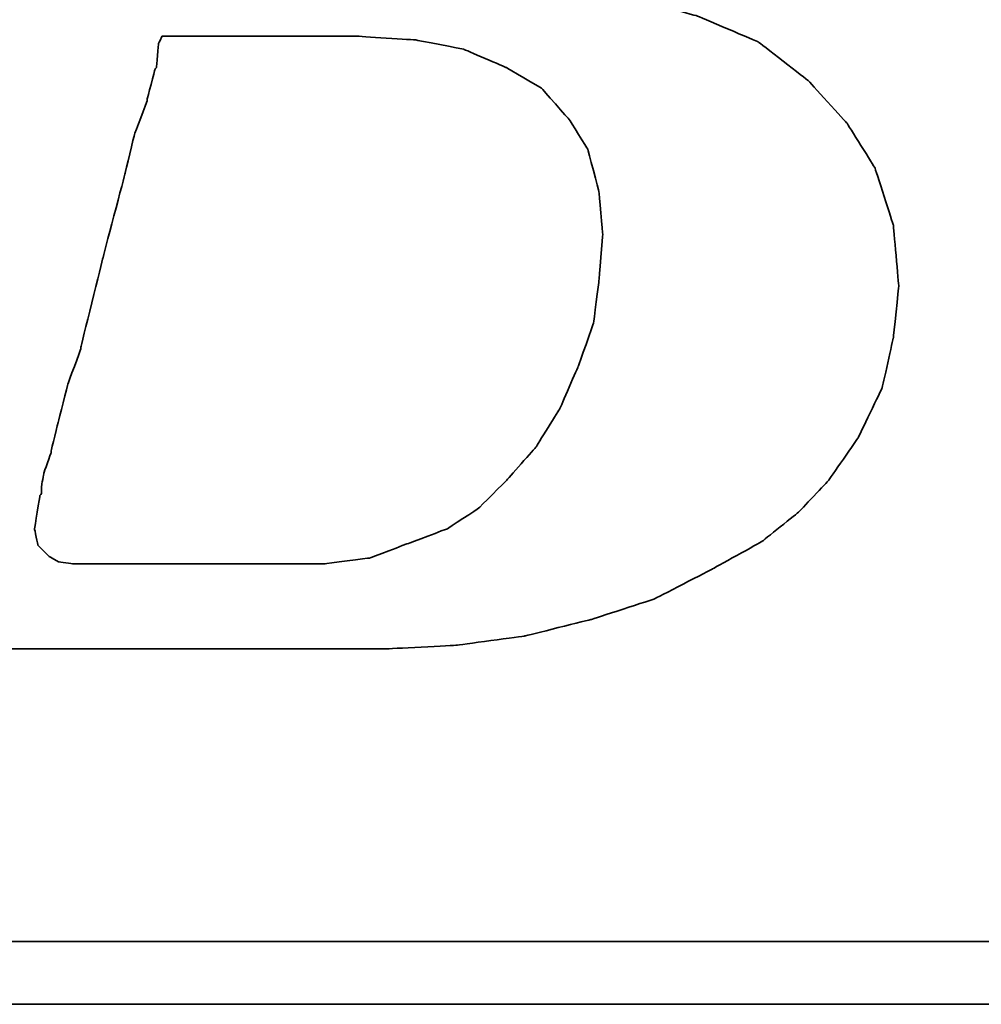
# Model space of a CAD drawing. Header units: millimetres. Extents: x 467 to 837, y 501 to 636.
# Tile 27 of 50: x 725.99 to 729.4, y 541.05 to 544.55. Entities that reach past the tile are written whole.
import ezdxf

# ---------------------------------------------------------------- set-up
doc = ezdxf.new("R2010")
doc.units = ezdxf.units.MM
doc.layers.add('DIM', color=4, linetype='CONTINUOUS')
doc.layers.add('layer 1', color=7, linetype='CONTINUOUS')

# ---------------------------------------------------------------- blocks, each defined once
blk = doc.blocks.new('TBI MOTION logo(完整正式版)')
at = {"layer": 'layer 1', "color": 22, "lineweight": 35}
for points, knots in [([(-64.65375, -6.86375), (-64.65375, -6.86375), (-64.84375, -7.29625), (-64.84375, -7.29625), (-64.84375, -7.29625), (-64.84375, -7.29625), (-64.86875, -7.34375), (-64.86875, -7.34375), (-64.86875, -7.34375), (-64.86875, -7.34375), (-64.86875, -7.36875), (-64.86875, -7.36875), (-64.86875, -7.36875), (-64.86875, -7.36875), (-65.15375, -7.65375), (-65.15375, -7.65375), (-65.15375, -7.65375), (-65.15375, -7.65375), (-65.17875, -7.65375), (-65.17875, -7.65375), (-65.17875, -7.65375), (-65.17875, -7.65375), (-65.20375, -7.67875), (-65.20375, -7.67875), (-65.20375, -7.67875), (-65.20375, -7.67875), (-65.58875, -7.87125), (-65.58875, -7.87125), (-65.58875, -7.87125), (-65.58875, -7.87125), (-65.63375, -7.87125), (-65.63375, -7.87125), (-65.63375, -7.87125), (-65.63375, -7.87125), (-65.65875, -7.89375), (-65.65875, -7.89375), (-65.65875, -7.89375), (-65.65875, -7.89375), (-66.09375, -7.94375), (-66.09375, -7.94375), (-66.09375, -7.94375), (-66.09375, -7.94375), (-66.11375, -7.94375), (-66.11375, -7.94375), (-66.11375, -7.94375), (-66.11375, -7.94375), (-66.16375, -7.94375), (-66.16375, -7.94375), (-66.16375, -7.94375), (-66.16375, -7.94375), (-66.30875, -7.94375), (-66.30875, -7.94375), (-66.30875, -7.94375), (-66.30875, -7.94375), (-66.69375, -7.94375), (-66.69375, -7.94375), (-66.69375, -7.94375), (-66.69375, -7.94375), (-67.07375, -7.94375), (-67.07375, -7.94375), (-67.07375, -7.94375), (-67.07375, -7.94375), (-67.12375, -7.94375), (-67.12375, -7.94375), (-67.12375, -7.94375), (-67.12375, -7.94375), (-67.12375, -7.96625), (-67.12375, -7.96625), (-67.12375, -7.96625), (-67.12375, -7.96625), (-67.14875, -7.99125), (-67.14875, -7.99125), (-67.14875, -7.99125), (-67.14875, -7.99125), (-67.24375, -8.34875), (-67.24375, -8.34875), (-67.24375, -8.34875), (-67.24375, -8.34875), (-67.31375, -8.68625), (-67.31375, -8.68625), (-67.31375, -8.68625), (-67.31375, -8.68625), (-67.26875, -8.68625), (-67.26875, -8.68625), (-67.26875, -8.68625), (-67.26875, -8.68625), (-67.07375, -8.68625), (-67.07375, -8.68625), (-67.07375, -8.68625), (-67.07375, -8.68625), (-66.54875, -8.68625), (-66.54875, -8.68625), (-66.54875, -8.68625), (-66.54875, -8.68625), (-65.82625, -8.68625), (-65.82625, -8.68625), (-65.82625, -8.68625), (-65.82625, -8.68625), (-65.01375, -8.68625), (-65.01375, -8.68625), (-65.01375, -8.68625), (-65.01375, -8.68625), (-64.05375, -8.68625), (-64.05375, -8.68625), (-64.05375, -8.68625), (-64.05375, -8.68625), (-62.08375, -8.68625), (-62.08375, -8.68625), (-62.08375, -8.68625), (-62.08375, -8.68625), (-60.06875, -8.68625), (-60.06875, -8.68625), (-60.06875, -8.68625), (-60.06875, -8.68625), (-59.10875, -8.68625), (-59.10875, -8.68625), (-59.10875, -8.68625), (-59.10875, -8.68625), (-58.29375, -8.68625), (-58.29375, -8.68625), (-58.29375, -8.68625), (-58.29375, -8.68625), (-57.57375, -8.68625), (-57.57375, -8.68625), (-57.57375, -8.68625), (-57.57375, -8.68625), (-57.04875, -8.68625), (-57.04875, -8.68625), (-57.04875, -8.68625), (-57.04875, -8.68625), (-56.85375, -8.68625), (-56.85375, -8.68625), (-56.85375, -8.68625), (-56.85375, -8.68625), (-56.70875, -8.68625), (-56.70875, -8.68625), (-56.70875, -8.68625), (-56.70875, -8.68625), (-56.61375, -8.68625), (-56.61375, -8.68625), (-56.61375, -8.68625), (-56.61375, -8.68625), (-56.56875, -8.68625), (-56.56875, -8.68625), (-56.56875, -8.68625), (-56.56875, -8.68625), (-55.65375, -8.63875), (-55.65375, -8.63875), (-55.65375, -8.63875), (-55.65375, -8.63875), (-54.76875, -8.51875), (-54.76875, -8.51875), (-54.76875, -8.51875), (-54.76875, -8.51875), (-53.90375, -8.30375), (-53.90375, -8.30375), (-53.90375, -8.30375), (-53.90375, -8.30375), (-53.08875, -8.03875), (-53.08875, -8.03875), (-53.08875, -8.03875), (-53.08875, -8.03875), (-52.34375, -7.65375), (-52.34375, -7.65375), (-52.34375, -7.65375), (-52.34375, -7.65375), (-51.69875, -7.29625), (-51.69875, -7.29625), (-51.69875, -7.29625), (-51.69875, -7.29625), (-51.21875, -6.91125), (-51.21875, -6.91125), (-51.21875, -6.91125), (-51.21875, -6.91125), (-50.83375, -6.50375), (-50.83375, -6.50375), (-50.83375, -6.50375), (-50.83375, -6.50375), (-50.44875, -5.94875), (-50.44875, -5.94875), (-50.44875, -5.94875), (-50.44875, -5.94875), (-50.13875, -5.30375), (-50.13875, -5.30375), (-50.13875, -5.30375), (-50.13875, -5.30375), (-49.99375, -4.65375), (-49.99375, -4.65375), (-49.99375, -4.65375), (-49.99375, -4.65375), (-49.92375, -3.98375), (-49.92375, -3.98375), (-49.92375, -3.98375), (-49.92375, -3.98375), (-49.99375, -3.19374), (-49.99375, -3.19374), (-49.99375, -3.19374), (-49.99375, -3.19374), (-50.23374, -2.44874), (-50.23374, -2.44874), (-50.23374, -2.44874), (-50.23374, -2.44874), (-50.59375, -1.87374), (-50.59375, -1.87374), (-50.59375, -1.87374), (-50.59375, -1.87374), (-51.09875, -1.31874), (-51.09875, -1.31874), (-51.09875, -1.31874), (-51.09875, -1.31874), (-51.74375, -0.81875), (-51.74375, -0.81875), (-51.74375, -0.81875), (-51.74375, -0.81875), (-52.53875, -0.48125), (-52.53875, -0.48125), (-52.53875, -0.48125), (-52.53875, -0.48125), (-53.47375, -0.21875), (-53.47375, -0.21875), (-53.47375, -0.21875), (-53.47375, -0.21875), (-54.52875, -0.04874), (-54.52875, -0.04874), (-54.52875, -0.04874), (-54.52875, -0.04874), (-55.65375, 0.12125), (-55.65375, 0.12125), (-55.65375, 0.12125), (-55.65375, 0.12125), (-54.50375, 0.28624), (-54.50375, 0.28624), (-54.50375, 0.28624), (-54.50375, 0.28624), (-53.83375, 0.38124), (-53.83375, 0.38124), (-53.83375, 0.38124), (-53.83375, 0.38124), (-53.18375, 0.50125), (-53.18375, 0.50125), (-53.18375, 0.50125), (-53.18375, 0.50125), (-52.55875, 0.66874), (-52.55875, 0.66874), (-52.55875, 0.66874), (-52.55875, 0.66874), (-52.03375, 0.86124), (-52.03375, 0.86124), (-52.03375, 0.86124), (-52.03375, 0.86124), (-51.50374, 1.03124), (-51.50374, 1.03124), (-51.50374, 1.03124), (-51.50374, 1.03124), (-51.09875, 1.27125), (-51.09875, 1.27125), (-51.09875, 1.27125), (-51.09875, 1.27125), (-50.71375, 1.48624), (-50.71375, 1.48624), (-50.71375, 1.48624), (-50.71375, 1.48624), (-50.37625, 1.77625), (-50.37625, 1.77625), (-50.37625, 1.77625), (-50.37625, 1.77625), (-49.82375, 2.37625), (-49.82375, 2.37625), (-49.82375, 2.37625), (-49.82375, 2.37625), (-49.41875, 2.99625), (-49.41875, 2.99625), (-49.41875, 2.99625), (-49.41875, 2.99625), (-49.22375, 3.76625), (-49.22375, 3.76625), (-49.22375, 3.76625), (-49.22375, 3.76625), (-49.15375, 4.50874), (-49.15375, 4.50874), (-49.15375, 4.50874), (-49.15375, 4.50874), (-49.20375, 5.25125), (-49.20375, 5.25125), (-49.20375, 5.25125), (-49.20375, 5.25125), (-49.41875, 5.92625), (-49.41875, 5.92625), (-49.41875, 5.92625), (-49.41875, 5.92625), (-49.77875, 6.47625), (-49.77875, 6.47625), (-49.77875, 6.47625), (-49.77875, 6.47625), (-50.33125, 7.02624), (-50.33125, 7.02624), (-50.33125, 7.02624), (-50.33125, 7.02624), (-51.00125, 7.43625), (-51.00125, 7.43625), (-51.00125, 7.43625), (-51.00125, 7.43625), (-51.79375, 7.72625), (-51.79375, 7.72625), (-51.79375, 7.72625), (-51.79375, 7.72625), (-52.72875, 7.89124), (-52.72875, 7.89124), (-52.72875, 7.89124), (-52.72875, 7.89124), (-53.83375, 7.98625), (-53.83375, 7.98625), (-53.83375, 7.98625), (-53.83375, 7.98625), (-53.92875, 7.98625), (-53.92875, 7.98625), (-53.92875, 7.98625), (-53.92875, 7.98625), (-54.26375, 7.98625), (-54.26375, 7.98625), (-54.26375, 7.98625), (-54.26375, 7.98625), (-54.74375, 7.98625), (-54.74375, 7.98625), (-54.74375, 7.98625), (-54.74375, 7.98625), (-55.36875, 7.98625), (-55.36875, 7.98625), (-55.36875, 7.98625), (-55.36875, 7.98625), (-56.13375, 7.98625), (-56.13375, 7.98625), (-56.13375, 7.98625), (-56.13375, 7.98625), (-56.94875, 7.98625), (-56.94875, 7.98625), (-56.94875, 7.98625), (-56.94875, 7.98625), (-58.77625, 7.98625), (-58.77625, 7.98625), (-58.77625, 7.98625), (-58.77625, 7.98625), (-60.59875, 7.98625), (-60.59875, 7.98625), (-60.59875, 7.98625), (-60.59875, 7.98625), (-61.41375, 7.98625), (-61.41375, 7.98625), (-61.41375, 7.98625), (-61.41375, 7.98625), (-62.17875, 7.98625), (-62.17875, 7.98625), (-62.17875, 7.98625), (-62.17875, 7.98625), (-62.80375, 7.98625), (-62.80375, 7.98625), (-62.80375, 7.98625), (-62.80375, 7.98625), (-63.30625, 7.98625), (-63.30625, 7.98625), (-63.30625, 7.98625), (-63.30625, 7.98625), (-63.57375, 7.98625), (-63.57375, 7.98625), (-63.57375, 7.98625), (-63.57375, 7.98625), (-63.57375, 7.96375), (-63.57375, 7.96375), (-63.57375, 7.96375), (-63.57375, 7.96375), (-63.59875, 7.94125), (-63.59875, 7.94125), (-63.59875, 7.94125), (-63.59875, 7.94125), (-63.69375, 7.55625), (-63.69375, 7.55625), (-63.69375, 7.55625), (-63.69375, 7.55625), (-63.76375, 7.24624), (-63.76375, 7.24624), (-63.76375, 7.24624), (-63.76375, 7.24624), (-63.23875, 7.24624), (-63.23875, 7.24624), (-63.23875, 7.24624), (-63.23875, 7.24624), (-62.75875, 7.24624), (-62.75875, 7.24624), (-62.75875, 7.24624), (-62.75875, 7.24624), (-62.61125, 7.24624), (-62.61125, 7.24624), (-62.61125, 7.24624), (-62.61125, 7.24624), (-62.56625, 7.24624), (-62.56625, 7.24624), (-62.56625, 7.24624), (-62.56625, 7.24624), (-62.22875, 7.24624), (-62.22875, 7.24624), (-62.22875, 7.24624), (-62.22875, 7.24624), (-62.20375, 7.24624), (-62.20375, 7.24624), (-62.20375, 7.24624), (-62.20375, 7.24624), (-62.17875, 7.21875), (-62.17875, 7.21875), (-62.17875, 7.21875), (-62.17875, 7.21875), (-61.96375, 7.17125), (-61.96375, 7.17125), (-61.96375, 7.17125), (-61.96375, 7.17125), (-61.72375, 7.12624), (-61.72375, 7.12624), (-61.72375, 7.12624), (-61.72375, 7.12624), (-61.70375, 7.12624), (-61.70375, 7.12624), (-61.70375, 7.12624), (-61.70375, 7.12624), (-61.55875, 7.07624), (-61.55875, 7.07624), (-61.55875, 7.07624), (-61.55875, 7.07624), (-61.50875, 7.07624), (-61.50875, 7.07624), (-61.50875, 7.07624), (-61.50875, 7.07624), (-61.48375, 7.02624), (-61.48375, 7.02624), (-61.48375, 7.02624), (-61.48375, 7.02624), (-61.31875, 6.83375), (-61.31875, 6.83375), (-61.31875, 6.83375), (-61.31875, 6.83375), (-61.29375, 6.81125), (-61.29375, 6.81125), (-61.29375, 6.81125), (-61.29375, 6.81125), (-61.29375, 6.78625), (-61.29375, 6.78625), (-61.29375, 6.78625), (-61.29375, 6.78625), (-61.19875, 6.50124), (-61.19875, 6.50124), (-61.19875, 6.50124), (-61.19875, 6.50124), (-61.17375, 6.45124), (-61.17375, 6.45124), (-61.17375, 6.45124), (-61.17375, 6.45124), (-61.19875, 6.40625), (-61.19875, 6.40625), (-61.19875, 6.40625), (-61.19875, 6.40625), (-61.26875, 5.99624), (-61.26875, 5.99624), (-61.26875, 5.99624), (-61.26875, 5.99624), (-61.26875, 5.85125), (-61.26875, 5.85125), (-61.26875, 5.85125), (-61.26875, 5.85125), (-61.26875, 5.82625), (-61.26875, 5.82625), (-61.26875, 5.82625), (-61.26875, 5.82625), (-61.29375, 5.80625), (-61.29375, 5.80625), (-61.29375, 5.80625), (-61.29375, 5.80625), (-61.34125, 5.66125), (-61.34125, 5.66125), (-61.34125, 5.66125), (-61.34125, 5.66125), (-61.41375, 5.44625), (-61.41375, 5.44625), (-61.41375, 5.44625), (-61.41375, 5.44625), (-61.48375, 5.15625), (-61.48375, 5.15625), (-61.48375, 5.15625), (-61.48375, 5.15625), (-61.58375, 4.82124), (-61.58375, 4.82124), (-61.58375, 4.82124), (-61.58375, 4.82124), (-61.79875, 4.00375), (-61.79875, 4.00375), (-61.79875, 4.00375), (-61.79875, 4.00375), (-62.05875, 2.99625), (-62.05875, 2.99625), (-62.05875, 2.99625), (-62.05875, 2.99625), (-62.34875, 1.91625), (-62.34875, 1.91625), (-62.34875, 1.91625), (-62.34875, 1.91625), (-62.97375, -0.41124), (-62.97375, -0.41124), (-62.97375, -0.41124), (-62.97375, -0.41124), (-63.59875, -2.75875), (-63.59875, -2.75875), (-63.59875, -2.75875), (-63.59875, -2.75875), (-63.88375, -3.86374), (-63.88375, -3.86374), (-63.88375, -3.86374), (-63.88375, -3.86374), (-64.14875, -4.82374), (-64.14875, -4.82374), (-64.14875, -4.82374), (-64.14875, -4.82374), (-64.36375, -5.64125), (-64.36375, -5.64125), (-64.36375, -5.64125), (-64.36375, -5.64125), (-64.43625, -5.97625), (-64.43625, -5.97625), (-64.43625, -5.97625), (-64.43625, -5.97625), (-64.50875, -6.28625), (-64.50875, -6.28625), (-64.50875, -6.28625), (-64.50875, -6.28625), (-64.50875, -6.30875), (-64.50875, -6.30875), (-64.50875, -6.30875), (-64.50875, -6.30875), (-64.57875, -6.50375), (-64.57875, -6.50375), (-64.57875, -6.50375), (-64.57875, -6.50375), (-64.62875, -6.69625), (-64.62875, -6.69625), (-64.62875, -6.69625), (-64.62875, -6.69625), (-64.62875, -6.76875), (-64.62875, -6.76875), (-64.62875, -6.76875), (-64.62875, -6.76875), (-64.62875, -6.81375), (-64.62875, -6.81375), (-64.62875, -6.81375), (-64.62875, -6.81375), (-64.62875, -6.83875), (-64.62875, -6.83875), (-64.62875, -6.83875), (-64.62875, -6.83875), (-64.65375, -6.86375), (-64.65375, -6.86375)], [0, 0, 0, 0, 0.00719424, 0.00719424, 0.00719424, 0.00719425, 0.01438849, 0.01438849, 0.01438849, 0.0143885, 0.02158273, 0.02158273, 0.02158273, 0.02158274, 0.02877698, 0.02877698, 0.02877698, 0.02877699, 0.03597122, 0.03597122, 0.03597122, 0.03597123, 0.04316547, 0.04316547, 0.04316547, 0.04316548, 0.05035971, 0.05035971, 0.05035971, 0.05035972, 0.05755396, 0.05755396, 0.05755396, 0.05755397, 0.0647482, 0.0647482, 0.0647482, 0.06474821, 0.07194245, 0.07194245, 0.07194245, 0.07194246, 0.07913669, 0.07913669, 0.07913669, 0.0791367, 0.08633094, 0.08633094, 0.08633094, 0.08633095, 0.09352518, 0.09352518, 0.09352518, 0.09352519, 0.10071942, 0.10071942, 0.10071942, 0.10071943, 0.10791367, 0.10791367, 0.10791367, 0.10791368, 0.11510791, 0.11510791, 0.11510791, 0.11510792, 0.12230216, 0.12230216, 0.12230216, 0.12230217, 0.1294964, 0.1294964, 0.1294964, 0.12949641, 0.13669065, 0.13669065, 0.13669065, 0.13669066, 0.14388489, 0.14388489, 0.14388489, 0.1438849, 0.15107914, 0.15107914, 0.15107914, 0.15107915, 0.15827338, 0.15827338, 0.15827338, 0.15827339, 0.16546763, 0.16546763, 0.16546763, 0.16546764, 0.17266187, 0.17266187, 0.17266187, 0.17266188, 0.17985612, 0.17985612, 0.17985612, 0.17985613, 0.18705036, 0.18705036, 0.18705036, 0.18705037, 0.1942446, 0.1942446, 0.1942446, 0.19424461, 0.20143885, 0.20143885, 0.20143885, 0.20143886, 0.20863309, 0.20863309, 0.20863309, 0.2086331, 0.21582734, 0.21582734, 0.21582734, 0.21582735, 0.22302158, 0.22302158, 0.22302158, 0.22302159, 0.23021583, 0.23021583, 0.23021583, 0.23021584, 0.23741007, 0.23741007, 0.23741007, 0.23741008, 0.24460432, 0.24460432, 0.24460432, 0.24460433, 0.25179856, 0.25179856, 0.25179856, 0.25179857, 0.25899281, 0.25899281, 0.25899281, 0.25899282, 0.26618705, 0.26618705, 0.26618705, 0.26618706, 0.27338129, 0.27338129, 0.27338129, 0.2733813, 0.28057554, 0.28057554, 0.28057554, 0.28057555, 0.28776978, 0.28776978, 0.28776978, 0.28776979, 0.29496403, 0.29496403, 0.29496403, 0.29496404, 0.30215827, 0.30215827, 0.30215827, 0.30215828, 0.30935252, 0.30935252, 0.30935252, 0.30935253, 0.31654676, 0.31654676, 0.31654676, 0.31654677, 0.32374101, 0.32374101, 0.32374101, 0.32374102, 0.33093525, 0.33093525, 0.33093525, 0.33093526, 0.3381295, 0.3381295, 0.3381295, 0.33812951, 0.34532374, 0.34532374, 0.34532374, 0.34532375, 0.35251799, 0.35251799, 0.35251799, 0.352518, 0.35971223, 0.35971223, 0.35971223, 0.35971224, 0.36690647, 0.36690647, 0.36690647, 0.36690648, 0.37410072, 0.37410072, 0.37410072, 0.37410073, 0.38129496, 0.38129496, 0.38129496, 0.38129497, 0.38848921, 0.38848921, 0.38848921, 0.38848922, 0.39568345, 0.39568345, 0.39568345, 0.39568346, 0.4028777, 0.4028777, 0.4028777, 0.40287771, 0.41007194, 0.41007194, 0.41007194, 0.41007195, 0.41726619, 0.41726619, 0.41726619, 0.4172662, 0.42446043, 0.42446043, 0.42446043, 0.42446044, 0.43165468, 0.43165468, 0.43165468, 0.43165469, 0.43884892, 0.43884892, 0.43884892, 0.43884893, 0.44604317, 0.44604317, 0.44604317, 0.44604318, 0.45323741, 0.45323741, 0.45323741, 0.45323742, 0.46043165, 0.46043165, 0.46043165, 0.46043166, 0.4676259, 0.4676259, 0.4676259, 0.46762591, 0.47482014, 0.47482014, 0.47482014, 0.47482015, 0.48201439, 0.48201439, 0.48201439, 0.4820144, 0.48920863, 0.48920863, 0.48920863, 0.48920864, 0.49640288, 0.49640288, 0.49640288, 0.49640289, 0.50359712, 0.50359712, 0.50359712, 0.50359713, 0.51079137, 0.51079137, 0.51079137, 0.51079138, 0.51798561, 0.51798561, 0.51798561, 0.51798562, 0.52517986, 0.52517986, 0.52517986, 0.52517987, 0.5323741, 0.5323741, 0.5323741, 0.53237411, 0.53956835, 0.53956835, 0.53956835, 0.53956836, 0.54676259, 0.54676259, 0.54676259, 0.5467626, 0.55395683, 0.55395683, 0.55395683, 0.55395684, 0.56115108, 0.56115108, 0.56115108, 0.56115109, 0.56834532, 0.56834532, 0.56834532, 0.56834533, 0.57553957, 0.57553957, 0.57553957, 0.57553958, 0.58273381, 0.58273381, 0.58273381, 0.58273382, 0.58992806, 0.58992806, 0.58992806, 0.58992807, 0.5971223, 0.5971223, 0.5971223, 0.59712231, 0.60431655, 0.60431655, 0.60431655, 0.60431656, 0.61151079, 0.61151079, 0.61151079, 0.6115108, 0.61870504, 0.61870504, 0.61870504, 0.61870505, 0.62589928, 0.62589928, 0.62589928, 0.62589929, 0.63309353, 0.63309353, 0.63309353, 0.63309354, 0.64028777, 0.64028777, 0.64028777, 0.64028778, 0.64748201, 0.64748201, 0.64748201, 0.64748202, 0.65467626, 0.65467626, 0.65467626, 0.65467627, 0.6618705, 0.6618705, 0.6618705, 0.66187051, 0.66906475, 0.66906475, 0.66906475, 0.66906476, 0.67625899, 0.67625899, 0.67625899, 0.676259, 0.68345324, 0.68345324, 0.68345324, 0.68345325, 0.69064748, 0.69064748, 0.69064748, 0.69064749, 0.69784173, 0.69784173, 0.69784173, 0.69784174, 0.70503597, 0.70503597, 0.70503597, 0.70503598, 0.71223022, 0.71223022, 0.71223022, 0.71223023, 0.71942446, 0.71942446, 0.71942446, 0.71942447, 0.72661871, 0.72661871, 0.72661871, 0.72661872, 0.73381295, 0.73381295, 0.73381295, 0.73381296, 0.74100719, 0.74100719, 0.74100719, 0.7410072, 0.74820144, 0.74820144, 0.74820144, 0.74820145, 0.75539568, 0.75539568, 0.75539568, 0.75539569, 0.76258993, 0.76258993, 0.76258993, 0.76258994, 0.76978417, 0.76978417, 0.76978417, 0.76978418, 0.77697842, 0.77697842, 0.77697842, 0.77697843, 0.78417266, 0.78417266, 0.78417266, 0.78417267, 0.79136691, 0.79136691, 0.79136691, 0.79136692, 0.79856115, 0.79856115, 0.79856115, 0.79856116, 0.8057554, 0.8057554, 0.8057554, 0.80575541, 0.81294964, 0.81294964, 0.81294964, 0.81294965, 0.82014388, 0.82014388, 0.82014388, 0.82014389, 0.82733813, 0.82733813, 0.82733813, 0.82733814, 0.83453237, 0.83453237, 0.83453237, 0.83453238, 0.84172662, 0.84172662, 0.84172662, 0.84172663, 0.84892086, 0.84892086, 0.84892086, 0.84892087, 0.85611511, 0.85611511, 0.85611511, 0.85611512, 0.86330935, 0.86330935, 0.86330935, 0.86330936, 0.8705036, 0.8705036, 0.8705036, 0.87050361, 0.87769784, 0.87769784, 0.87769784, 0.87769785, 0.88489209, 0.88489209, 0.88489209, 0.8848921, 0.89208633, 0.89208633, 0.89208633, 0.89208634, 0.89928058, 0.89928058, 0.89928058, 0.89928059, 0.90647482, 0.90647482, 0.90647482, 0.90647483, 0.91366906, 0.91366906, 0.91366906, 0.91366907, 0.92086331, 0.92086331, 0.92086331, 0.92086332, 0.92805755, 0.92805755, 0.92805755, 0.92805756, 0.9352518, 0.9352518, 0.9352518, 0.93525181, 0.94244604, 0.94244604, 0.94244604, 0.94244605, 0.94964029, 0.94964029, 0.94964029, 0.9496403, 0.95683453, 0.95683453, 0.95683453, 0.95683454, 0.96402878, 0.96402878, 0.96402878, 0.96402879, 0.97122302, 0.97122302, 0.97122302, 0.97122303, 0.97841727, 0.97841727, 0.97841727, 0.97841728, 0.98561151, 0.98561151, 0.98561151, 0.98561152, 0.99280576, 0.99280576, 0.99280576, 0.99280577, 1, 1, 1, 1]), ([(-61.03125, -6.57375), (-61.03125, -6.57375), (-61.03125, -6.67125), (-61.03125, -6.67125), (-61.03125, -6.67125), (-61.03125, -6.67125), (-61.05375, -6.69625), (-61.05375, -6.69625), (-61.05375, -6.69625), (-61.05375, -6.69625), (-61.12375, -7.12875), (-61.12375, -7.12875), (-61.12375, -7.12875), (-61.12375, -7.12875), (-61.07875, -7.34375), (-61.07875, -7.34375), (-61.07875, -7.34375), (-61.07875, -7.34375), (-60.93375, -7.48875), (-60.93375, -7.48875), (-60.93375, -7.48875), (-60.93375, -7.48875), (-60.81375, -7.55625), (-60.81375, -7.55625), (-60.81375, -7.55625), (-60.81375, -7.55625), (-60.62375, -7.58375), (-60.62375, -7.58375), (-60.62375, -7.58375), (-60.62375, -7.58375), (-60.30875, -7.58375), (-60.30875, -7.58375), (-60.30875, -7.58375), (-60.30875, -7.58375), (-59.97375, -7.58375), (-59.97375, -7.58375), (-59.97375, -7.58375), (-59.97375, -7.58375), (-59.87875, -7.58375), (-59.87875, -7.58375), (-59.87875, -7.58375), (-59.87875, -7.58375), (-59.63625, -7.58375), (-59.63625, -7.58375), (-59.63625, -7.58375), (-59.63625, -7.58375), (-58.96875, -7.58375), (-58.96875, -7.58375), (-58.96875, -7.58375), (-58.96875, -7.58375), (-58.29375, -7.58375), (-58.29375, -7.58375), (-58.29375, -7.58375), (-58.29375, -7.58375), (-58.05375, -7.58375), (-58.05375, -7.58375), (-58.05375, -7.58375), (-58.05375, -7.58375), (-57.98375, -7.58375), (-57.98375, -7.58375), (-57.98375, -7.58375), (-57.98375, -7.58375), (-57.35875, -7.58375), (-57.35875, -7.58375), (-57.35875, -7.58375), (-57.35875, -7.58375), (-56.78375, -7.50875), (-56.78375, -7.50875), (-56.78375, -7.50875), (-56.78375, -7.50875), (-56.27875, -7.31875), (-56.27875, -7.31875), (-56.27875, -7.31875), (-56.27875, -7.31875), (-55.77375, -7.12875), (-55.77375, -7.12875), (-55.77375, -7.12875), (-55.77375, -7.12875), (-55.36875, -6.86375), (-55.36875, -6.86375), (-55.36875, -6.86375), (-55.36875, -6.86375), (-55.00875, -6.50375), (-55.00875, -6.50375), (-55.00875, -6.50375), (-55.00875, -6.50375), (-54.62375, -6.06875), (-54.62375, -6.06875), (-54.62375, -6.06875), (-54.62375, -6.06875), (-54.31375, -5.56875), (-54.31375, -5.56875), (-54.31375, -5.56875), (-54.31375, -5.56875), (-54.07375, -5.01625), (-54.07375, -5.01625), (-54.07375, -5.01625), (-54.07375, -5.01625), (-53.87875, -4.46374), (-53.87875, -4.46374), (-53.87875, -4.46374), (-53.87875, -4.46374), (-53.80875, -3.91375), (-53.80875, -3.91375), (-53.80875, -3.91375), (-53.80875, -3.91375), (-53.75875, -3.31375), (-53.75875, -3.31375), (-53.75875, -3.31375), (-53.75875, -3.31375), (-53.80875, -2.75875), (-53.80875, -2.75875), (-53.80875, -2.75875), (-53.80875, -2.75875), (-53.95375, -2.20875), (-53.95375, -2.20875), (-53.95375, -2.20875), (-53.95375, -2.20875), (-54.19375, -1.82625), (-54.19375, -1.82625), (-54.19375, -1.82625), (-54.19375, -1.82625), (-54.55375, -1.41875), (-54.55375, -1.41875), (-54.55375, -1.41875), (-54.55375, -1.41875), (-55.00875, -1.15125), (-55.00875, -1.15125), (-55.00875, -1.15125), (-55.00875, -1.15125), (-55.56125, -0.91375), (-55.56125, -0.91375), (-55.56125, -0.91375), (-55.56125, -0.91375), (-56.18125, -0.79375), (-56.18125, -0.79375), (-56.18125, -0.79375), (-56.18125, -0.79375), (-56.94875, -0.74374), (-56.94875, -0.74374), (-56.94875, -0.74374), (-56.94875, -0.74374), (-56.99875, -0.74374), (-56.99875, -0.74374), (-56.99875, -0.74374), (-56.99875, -0.74374), (-57.09375, -0.74374), (-57.09375, -0.74374), (-57.09375, -0.74374), (-57.09375, -0.74374), (-57.38375, -0.74374), (-57.38375, -0.74374), (-57.38375, -0.74374), (-57.38375, -0.74374), (-57.76875, -0.74374), (-57.76875, -0.74374), (-57.76875, -0.74374), (-57.76875, -0.74374), (-58.24625, -0.74374), (-58.24625, -0.74374), (-58.24625, -0.74374), (-58.24625, -0.74374), (-58.72875, -0.74374), (-58.72875, -0.74374), (-58.72875, -0.74374), (-58.72875, -0.74374), (-59.20875, -0.74374), (-59.20875, -0.74374), (-59.20875, -0.74374), (-59.20875, -0.74374), (-59.46875, -0.74374), (-59.46875, -0.74374), (-59.46875, -0.74374), (-59.46875, -0.74374), (-59.51625, -0.83875), (-59.51625, -0.83875), (-59.51625, -0.83875), (-59.51625, -0.83875), (-59.54375, -1.15125), (-59.54375, -1.15125), (-59.54375, -1.15125), (-59.54375, -1.15125), (-59.56375, -1.17874), (-59.56375, -1.17874), (-59.56375, -1.17874), (-59.56375, -1.17874), (-59.66375, -1.55875), (-59.66375, -1.55875), (-59.66375, -1.55875), (-59.66375, -1.55875), (-59.66375, -1.58375), (-59.66375, -1.58375), (-59.66375, -1.58375), (-59.66375, -1.58375), (-59.82875, -2.01874), (-59.82875, -2.01874), (-59.82875, -2.01874), (-59.82875, -2.01874), (-59.94875, -2.52125), (-59.94875, -2.52125), (-59.94875, -2.52125), (-59.94875, -2.52125), (-60.23875, -3.62375), (-60.23875, -3.62375), (-60.23875, -3.62375), (-60.23875, -3.62375), (-60.52375, -4.77624), (-60.52375, -4.77624), (-60.52375, -4.77624), (-60.52375, -4.77624), (-60.52375, -4.79874), (-60.52375, -4.79874), (-60.52375, -4.79874), (-60.52375, -4.79874), (-60.69125, -5.25375), (-60.69125, -5.25375), (-60.69125, -5.25375), (-60.69125, -5.25375), (-60.81375, -5.73625), (-60.81375, -5.73625), (-60.81375, -5.73625), (-60.81375, -5.73625), (-60.90875, -6.11875), (-60.90875, -6.11875), (-60.90875, -6.11875), (-60.90875, -6.11875), (-60.90875, -6.14375), (-60.90875, -6.14375), (-60.90875, -6.14375), (-60.90875, -6.14375), (-61.00375, -6.40875), (-61.00375, -6.40875), (-61.00375, -6.40875), (-61.00375, -6.40875), (-61.03125, -6.57375), (-61.03125, -6.57375)], [0, 0, 0, 0, 0.01694915, 0.01694915, 0.01694915, 0.01694916, 0.03389831, 0.03389831, 0.03389831, 0.03389832, 0.05084746, 0.05084746, 0.05084746, 0.05084747, 0.06779661, 0.06779661, 0.06779661, 0.06779662, 0.08474576, 0.08474576, 0.08474576, 0.08474577, 0.10169492, 0.10169492, 0.10169492, 0.10169493, 0.11864407, 0.11864407, 0.11864407, 0.11864408, 0.13559322, 0.13559322, 0.13559322, 0.13559323, 0.15254237, 0.15254237, 0.15254237, 0.15254238, 0.16949153, 0.16949153, 0.16949153, 0.16949154, 0.18644068, 0.18644068, 0.18644068, 0.18644069, 0.20338983, 0.20338983, 0.20338983, 0.20338984, 0.22033898, 0.22033898, 0.22033898, 0.22033899, 0.23728814, 0.23728814, 0.23728814, 0.23728815, 0.25423729, 0.25423729, 0.25423729, 0.2542373, 0.27118644, 0.27118644, 0.27118644, 0.27118645, 0.28813559, 0.28813559, 0.28813559, 0.2881356, 0.30508475, 0.30508475, 0.30508475, 0.30508476, 0.3220339, 0.3220339, 0.3220339, 0.32203391, 0.33898305, 0.33898305, 0.33898305, 0.33898306, 0.3559322, 0.3559322, 0.3559322, 0.35593221, 0.37288136, 0.37288136, 0.37288136, 0.37288137, 0.38983051, 0.38983051, 0.38983051, 0.38983052, 0.40677966, 0.40677966, 0.40677966, 0.40677967, 0.42372881, 0.42372881, 0.42372881, 0.42372882, 0.44067797, 0.44067797, 0.44067797, 0.44067798, 0.45762712, 0.45762712, 0.45762712, 0.45762713, 0.47457627, 0.47457627, 0.47457627, 0.47457628, 0.49152542, 0.49152542, 0.49152542, 0.49152543, 0.50847458, 0.50847458, 0.50847458, 0.50847459, 0.52542373, 0.52542373, 0.52542373, 0.52542374, 0.54237288, 0.54237288, 0.54237288, 0.54237289, 0.55932203, 0.55932203, 0.55932203, 0.55932204, 0.57627119, 0.57627119, 0.57627119, 0.5762712, 0.59322034, 0.59322034, 0.59322034, 0.59322035, 0.61016949, 0.61016949, 0.61016949, 0.6101695, 0.62711864, 0.62711864, 0.62711864, 0.62711865, 0.6440678, 0.6440678, 0.6440678, 0.64406781, 0.66101695, 0.66101695, 0.66101695, 0.66101696, 0.6779661, 0.6779661, 0.6779661, 0.67796611, 0.69491525, 0.69491525, 0.69491525, 0.69491526, 0.71186441, 0.71186441, 0.71186441, 0.71186442, 0.72881356, 0.72881356, 0.72881356, 0.72881357, 0.74576271, 0.74576271, 0.74576271, 0.74576272, 0.76271186, 0.76271186, 0.76271186, 0.76271187, 0.77966102, 0.77966102, 0.77966102, 0.77966103, 0.79661017, 0.79661017, 0.79661017, 0.79661018, 0.81355932, 0.81355932, 0.81355932, 0.81355933, 0.83050847, 0.83050847, 0.83050847, 0.83050848, 0.84745763, 0.84745763, 0.84745763, 0.84745764, 0.86440678, 0.86440678, 0.86440678, 0.86440679, 0.88135593, 0.88135593, 0.88135593, 0.88135594, 0.89830508, 0.89830508, 0.89830508, 0.89830509, 0.91525424, 0.91525424, 0.91525424, 0.91525425, 0.93220339, 0.93220339, 0.93220339, 0.9322034, 0.94915254, 0.94915254, 0.94915254, 0.94915255, 0.96610169, 0.96610169, 0.96610169, 0.9661017, 0.98305085, 0.98305085, 0.98305085, 0.98305086, 1, 1, 1, 1]), ([(75.90875, -9.47875), (75.90875, -9.47875), (75.90875, -12.28625), (75.90875, -12.28625), (75.90875, -12.28625), (75.90875, -12.28625), (75.90875, -12.47875), (75.90875, -12.47875), (75.90875, -12.47875), (75.90875, -12.47875), (75.71625, -12.47875), (75.71625, -12.47875), (75.71625, -12.47875), (75.71625, -12.47875), (-88.32875, -12.47875), (-88.32875, -12.47875), (-88.32875, -12.47875), (-88.32875, -12.47875), (-88.32875, -13.29375), (-88.32875, -13.29375), (-88.32875, -13.29375), (-88.32875, -13.29375), (82.89125, -13.29375), (82.89125, -13.29375), (82.89125, -13.29375), (82.89125, -13.29375), (75.90875, -9.47875), (75.90875, -9.47875)], [0, 0, 0, 0, 0.14285714, 0.14285714, 0.14285714, 0.14285715, 0.28571429, 0.28571429, 0.28571429, 0.2857143, 0.42857143, 0.42857143, 0.42857143, 0.42857144, 0.57142857, 0.57142857, 0.57142857, 0.57142858, 0.71428571, 0.71428571, 0.71428571, 0.71428572, 0.85714286, 0.85714286, 0.85714286, 0.85714287, 1, 1, 1, 1])]:
    blk.add_open_spline(points, degree=3, knots=knots, dxfattribs=at)

msp = doc.modelspace()

# ---------------------------------------------------------------- block references
at = {"layer": 'DIM', "color": 7, "xscale": 0.2736514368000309, "yscale": 0.2736514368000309, "zscale": 0.2736514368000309}
msp.add_blockref('TBI MOTION logo(完整正式版)', (742.7691, 544.6927), dxfattribs=at)

doc.saveas('drawing.dxf')
